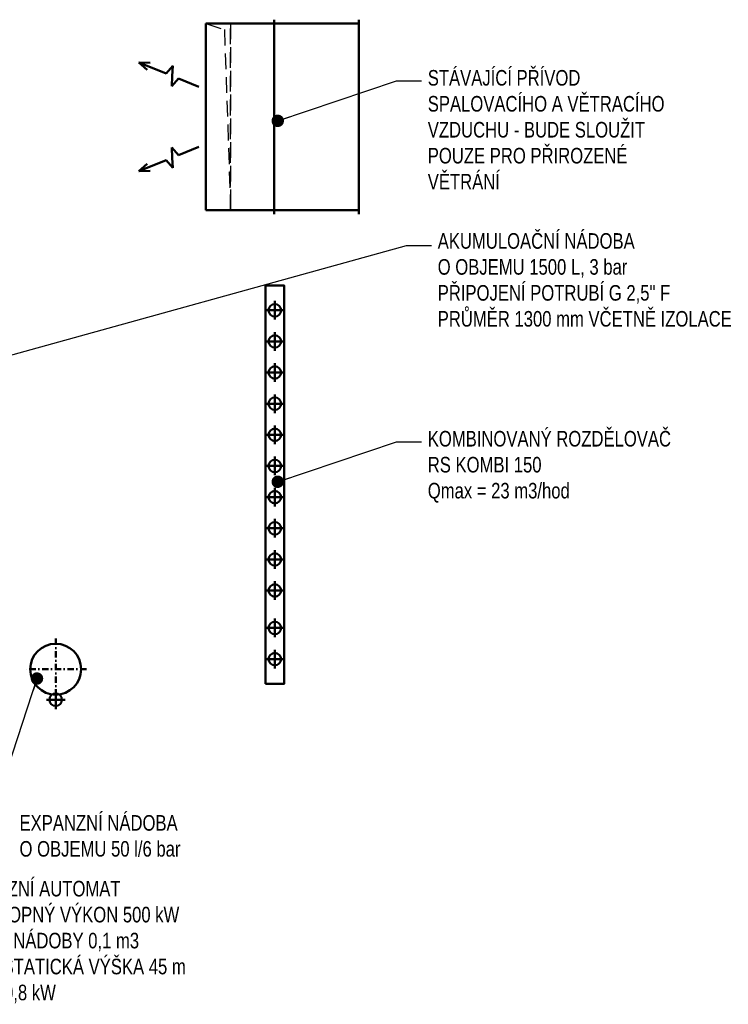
# Model space of a CAD drawing. Header units: millimetres. Extents: x -41968 to 54113, y -9946 to 101810.
# Tile 173 of 174: x -2735 to 2958, y 87414 to 95317. Entities that reach past the tile are written whole.
import ezdxf

# ---------------------------------------------------------------- set-up
doc = ezdxf.new("R2010")
doc.units = ezdxf.units.MM
doc.linetypes.add('DASHED', pattern=[19.05, 12.7, -6.35])
doc.linetypes.add('ČERCHOVANÁX2', pattern=[50.8, 25.4, -12.7, 0, -12.7])
for name, color, linetype, lineweight in [('UT-kotle', 1, 'Continuous', 50), ('UT-sipky', 7, 'Continuous', 50), ('UT-stoupacky', 2, 'Continuous', 50), ('UT-texty_stredni', 7, 'Continuous', 25), ('V-tvarovky_privodni_vzd', 9, 'Continuous', 50)]:
    doc.layers.add(name, color=color, linetype=linetype, lineweight=lineweight)
doc.styles.get("Standard").update_dxf_attribs({"font": 'ic-simplex.shx', "width": 0.8})
doc.dimstyles.new('CADKON', dxfattribs={"dimscale": 50, "dimtxt": 2.5, "dimasz": 2.5, "dimexe": 1.8, "dimexo": 0, "dimgap": 0.6, "dimtad": 1, "dimrnd": 10, "dimtxsty": 'Standard', "dimblk1": 'OBLIQUE', "dimblk2": 'OBLIQUE', "dimsah": 1, "dimcen": 2.5, "dimadec": 1, "dimazin": 2, "dimtfac": 1, "dimtdec": 4, "dimtix": 1, "dimtmove": 2, "dimatfit": 3, "dimldrblk": 'OPEN30', "dimfxl": 5, "dimtfill": 1, "dimtolj": 1, "dimarcsym": 0})

# ---------------------------------------------------------------- blocks, each defined once
blk = doc.blocks.new('*U35437', base_point=(0, 750))
at = {"color": 0, "linetype": 'ByBlock', "lineweight": -2, "ltscale": 10}
for p, q in [((0, 1500), (0, 1530)), ((0, 1500), (0, 1500)), ((0, 1500), (550, 1500)), ((0, 1500), (0, 0)), ((550, 1500), (550, 0)), ((0, 0), (0, 0)), ((0, 0), (0, -30)), ((350, 0), (0, 0)), ((550, 0), (350, 0))]:
    blk.add_line(p, q, dxfattribs=at)
at = {"color": 40, "linetype": 'DASHED', "lineweight": 25, "ltscale": 10}
for p, q in [((350, 1500), (350, 0)), ((350, 0), (350, 1500)), ((400, 1450), (350, 0)), ((550, 1500), (400, 1450))]:
    blk.add_line(p, q, dxfattribs=at)
blk = doc.blocks.new('*U35440', base_point=(680, 750))
at = {"color": 0, "linetype": 'ByBlock', "lineweight": -2, "ltscale": 10}
for p, q in [((0, 1500), (0, 1530)), ((680, 1500), (680, 1530)), ((680, 1500), (0, 1500)), ((0, 1500), (0, 0)), ((680, 0), (680, 1500)), ((0, 0), (0, -30)), ((0, 0), (680, 0)), ((680, 0), (680, -30))]:
    blk.add_line(p, q, dxfattribs=at)
blk = doc.blocks.new('*U35599')
at = {"color": 0, "linetype": 'ByBlock', "lineweight": -2, "ltscale": 10}
for p, q in [((-75, 0), (75, 0)), ((0, 75), (0, -75))]:
    blk.add_line(p, q, dxfattribs=at)
blk.add_circle((0, 0), 50, dxfattribs=at)
blk = doc.blocks.new('*U36037')
at = {"color": 0, "linetype": 'ByBlock', "lineweight": -2, "ltscale": 10}
for p, q in [((-75, 0), (75, 0)), ((0, 75), (0, -75))]:
    blk.add_line(p, q, dxfattribs=at)
blk.add_circle((0, 0), 50, dxfattribs=at)
blk = doc.blocks.new('_OBLIQUE')
at = {"color": 0, "linetype": 'ByBlock'}
blk.add_line((-0.5, -0.5), (0.5, 0.5), dxfattribs=at)
blk = doc.blocks.new('*U36210', base_point=(620.052934, 76.999998))
at = {"color": 0, "linetype": 'ByBlock', "lineweight": -2, "ltscale": 10}
for p, q in [((278.000029, 76.999998), (304.513255, 153.999998)), ((331.026481, 76.999998), (304.513255, 153.999998)), ((620.052934, 76.999998), (535.879199, 107.513298)), ((100.000029, 76.999998), (278.000029, 76.999998)), ((331.026481, 76.999998), (357.539708, -0.000002)), ((357.539708, -0.000002), (384.052934, 76.999998)), ((384.052934, 76.999998), (620.052934, 76.999998)), ((620.052934, 76.999998), (535.879199, 46.486697))]:
    blk.add_line(p, q, dxfattribs=at)

msp = doc.modelspace()

# ---------------------------------------------------------------- linework, layer by layer
at = {"layer": 'UT-kotle', "color": 2, "linetype": 'ČERCHOVANÁX2', "ltscale": 2}
for p, q in [((-2445.344, 90349.956), (-2445.344, 89857.432)), ((-2199.082, 90103.694), (-2691.606, 90103.694))]:
    msp.add_line(p, q, dxfattribs=at)
at = {"layer": 'UT-kotle', "ltscale": 10}
msp.add_lwpolyline([(-760, 89985), (-610, 89985), (-610, 93185), (-760, 93185)], close=True, dxfattribs=at)
msp.add_circle((-2445.344, 90103.694), 204.5, dxfattribs=at)
at = {"layer": 'UT-texty_stredni', "ltscale": 10}
for p, q in [((293.783, 94827.116), (493.783, 94827.116)), ((373.698, 93505.721), (573.698, 93505.721)), ((293.783, 91929.974), (493.783, 91929.974))]:
    msp.add_line(p, q, dxfattribs=at)

# ---------------------------------------------------------------- block references
at = {"layer": 'UT-sipky', "ltscale": 10, "rotation": 157.9637730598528}
msp.add_blockref('*U36210', (-1776.62, 94973.558), dxfattribs=at)
at = {"layer": 'UT-sipky', "ltscale": 10, "xscale": -1, "rotation": 22.03622694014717}
msp.add_blockref('*U36210', (-1776.62, 94101.442), dxfattribs=at)
at = {"layer": 'UT-stoupacky', "ltscale": 10}
for name, p, rotation in [('*U35599', (-685, 92985), 179.9999999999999), ('*U35599', (-685, 92735), 179.9999999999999), ('*U35599', (-685, 92485), 179.9999999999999), ('*U35599', (-685, 92235), 179.9999999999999), ('*U35599', (-685, 91985), 179.9999999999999), ('*U35599', (-685, 91735), 179.9999999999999), ('*U35599', (-685, 91485), 179.9999999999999), ('*U35599', (-685, 91235), 179.9999999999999), ('*U35599', (-685, 90985), 179.9999999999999), ('*U35599', (-685, 90735), 179.9999999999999), ('*U35599', (-685, 90435), 179.9999999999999), ('*U35599', (-685, 90185), 179.9999999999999), ('*U36037', (-2445.344, 89859.102), 179.9999999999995)]:
    msp.add_blockref(name, p, dxfattribs=dict(at, rotation=rotation))
at = {"layer": 'V-tvarovky_privodni_vzd', "ltscale": 10, "xscale": -1}
msp.add_blockref('*U35437', (-690, 94537.5), dxfattribs=at)
at = {"layer": 'V-tvarovky_privodni_vzd', "ltscale": 10}
msp.add_blockref('*U35440', (-9.998, 94537.5), dxfattribs=at)

# ---------------------------------------------------------------- texts
at = {"layer": 'UT-texty_stredni', "ltscale": 10, "char_height": 125, "attachment_point": 1}
for s, insert, width in [('STÁVAJÍCÍ PŘÍVOD SPALOVACÍHO A VĚTRACÍHO VZDUCHU - BUDE SLOUŽIT POUZE PRO PŘIROZENÉ VĚTRÁNÍ', (543.783, 94913.425), 2173.34807), ('AKUMULOAČNÍ NÁDOBA\\PO OBJEMU 1500 L, 3 bar\\PPŘIPOJENÍ POTRUBÍ G 2,5" F\\PPRŮMĚR 1300 mm VČETNĚ IZOLACE', (623.698, 93603.936), 2924.89288), ('KOMBINOVANÝ ROZDĚLOVAČ\\PRS KOMBI 150\\PQmax = 23 m3/hod', (543.783, 92016.283), 2173.34807)]:
    msp.add_mtext(s, dxfattribs=dict(at, insert=insert, width=width))
at = {"layer": 'UT-texty_stredni', "ltscale": 20, "char_height": 125, "width": 2669.55995, "attachment_point": 1}
for s, insert in [('EXPANZNÍ NÁDOBA\\PO OBJEMU 50 l/6 bar', (-2736.104, 88932.594)), ('EXPANZNÍ AUTOMAT\\P\\pxi-3,l3,t3;MAX.^ITOPNÝ VÝKON 500 kW\\P\\pxi-3,l3,t3;OBJEM NÁDOBY 0,1 m3\\P\\pxi-3,l3,t3;MAX.^I STATICKÁ VÝŠKA 45 m\\P\\pxi0,l0,tz;230 V, 0,8 kW', (-3284.041, 88404.625))]:
    msp.add_mtext(s, dxfattribs=dict(at, insert=insert))

# ---------------------------------------------------------------- leaders
at = {"layer": 'UT-texty_stredni', "ltscale": 10}
for points, override in [([(-661.466, 94505.501), (293.783, 94827.116)], {"dimscale": 1, "dimasz": 100, "dimtih": 0, "dimtoh": 0, "dimrnd": 0, "dimclrd": 0, "dimtix": 0, "dimtofl": 0, "dimldrblk": 'Dot'}), ([(-3265.466, 92497.441), (373.698, 93505.721)], {"dimscale": 1, "dimasz": 125, "dimtih": 0, "dimtoh": 0, "dimrnd": 0, "dimclrd": 0, "dimtix": 0, "dimtofl": 0, "dimldrblk": 'Dot'}), ([(-661.466, 91608.359), (293.783, 91929.974)], {"dimscale": 1, "dimasz": 100, "dimtih": 0, "dimtoh": 0, "dimrnd": 0, "dimclrd": 0, "dimtix": 0, "dimtofl": 0, "dimldrblk": 'Dot'})]:
    msp.add_leader(points, dimstyle='CADKON', override=override, dxfattribs=at)
at = {"layer": 'UT-texty_stredni', "ltscale": 20}
msp.add_leader([(-2595.851, 90028.733), (-2986.352, 88852.698)], dimstyle='CADKON', override={"dimscale": 1, "dimasz": 100, "dimtih": 0, "dimtoh": 0, "dimrnd": 0, "dimclrd": 0, "dimtix": 0, "dimtofl": 0, "dimldrblk": 'Dot'}, dxfattribs=at)

doc.saveas('drawing.dxf')
